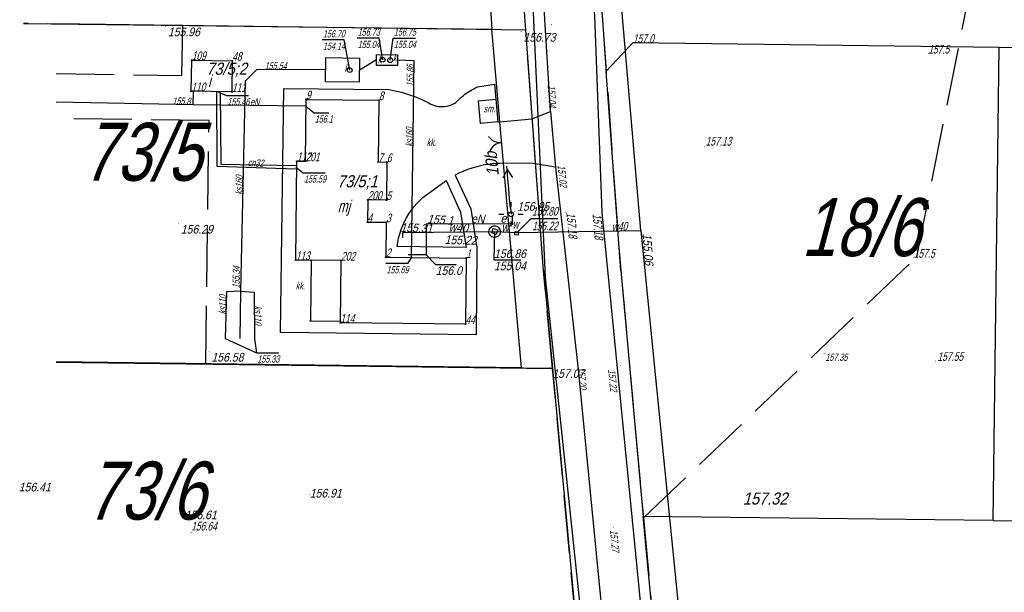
# Model space of a CAD drawing. Header units: metres. Extents: x 6582395 to 6583921, y 5752654 to 5753685.
# Tile 20 of 42: x 6582997 to 6583099, y 5753332 to 5753392. Entities that reach past the tile are written whole.
import ezdxf
from ezdxf.enums import TextEntityAlignment as Align

# ---------------------------------------------------------------- set-up
doc = ezdxf.new("R2010")
doc.units = ezdxf.units.M
doc.header["$LTSCALE"] = 2
for name, pattern in [('1.0_0.5', [38.1, 25.4, -12.7]), ('1.5_0.5', [50.8, 38.1, -12.7]), ('GESTRICHELT', [4, 3, -1]), ('mz2.0_0.5', [63.5, 50.8, -12.7])]:
    doc.linetypes.add(name, pattern=pattern)
for name, color, linetype in [('211-Nr działki', 7, 'Continuous'), ('217-Granica konturu klasyfikcyjnego', 7, 'Continuous'), ('218-Granica użytku', 7, 'Continuous'), ('219-Linia granicy', 7, 'Continuous'), ('238-Punkt adresowy', 7, 'Continuous'), ('312-Budynek (powierzchnia)', 7, 'Continuous'), ('312-Numer ewidencyjny budynku', 7, 'Continuous'), ('312-Numer ewidencyjny budynku-Atr124', 7, 'Continuous'), ('403-Punkt określonej wysokości', 7, 'Continuous'), ('403-Punkt określonej wysokości - rzędna', 7, 'Continuous'), ('403-Punkt określonej wysokości-Atr2', 7, 'Continuous'), ('420-Krawędź jezdni', 7, 'Continuous'), ('432-Jezdnia', 7, 'Continuous'), ('505-Właz kwadratowy-SW', 7, 'Continuous'), ('507-Zasuwa liniowa-SW', 7, 'Continuous'), ('507-Zasuwa liniowa-SW-Atr17', 7, 'Continuous'), ('507-Zasuwa liniowa-SW-Atr2', 7, 'Continuous'), ('507-Zasuwa liniowa-SW-Atr3', 7, 'Continuous'), ('510-Podpora jednosłupowa symb.-SEPOW', 7, 'Continuous'), ('515-Latarnia-SEPOW', 7, 'Continuous'), ('581-Atrybuty opisowe-SWPOD', 7, 'Continuous'), ('581-Oś przewodu-SWPOD', 7, 'Continuous'), ('581-Oś przewodu-SWPOD-Atr1', 7, 'Continuous'), ('585-Atrybuty opisowe-SEPOD', 7, 'Continuous'), ('585-Oś przewodu-SEPOD', 7, 'Continuous'), ('721-Komora podziemna symb.-SWPOD', 7, 'Continuous'), ('801-Punkt określonej wysokości', 7, 'Continuous'), ('801-Punkt określonej wysokości-Atr2', 7, 'Continuous'), ('Armatura niezidentyfikowana-SE', 7, 'Continuous'), ('brama (linia)', 7, 'Continuous'), ('brama (linia) - symbol', 7, 'Continuous'), ('jezdnia (powierzchnia)', 7, 'Continuous'), ('komora podziemna - przewód kanalizacyjny (powierzchnia)', 7, 'Continuous'), ('nawis - blok budynku (powierzchnia)', 7, 'Continuous'), ('ogrodzenie trwałe (linia)', 7, 'Continuous'), ('Opis i rzędna armatury niezident.-SE', 7, 'Continuous'), ('Opis i rzędna armatury niezident.-SW', 7, 'Continuous'), ('plac (powierzchnia)', 7, 'Continuous'), ('plac (powierzchnia)-Atr17', 7, 'Continuous'), ('przewód ciepłowniczy (linia)', 7, 'Continuous'), ('przewód ciepłowniczy (linia)-Atr1', 7, 'Continuous'), ('przewód elektroenergetyczny (linia)', 7, 'Continuous'), ('przewód elektroenergetyczny (linia)-Atr1', 7, 'Continuous'), ('przewód elektroenergetyczny niskiego napięcia (linia) - symbol', 7, 'Continuous'), ('przewód kanalizacyjny (linia)', 7, 'Continuous'), ('przewód kanalizacyjny (linia)-Atr1', 7, 'Continuous'), ('przewód telekomunikacyjny (linia)', 7, 'Continuous'), ('Punkt budynku', 7, 'Continuous'), ('Punkt budynku-Atr103', 7, 'Continuous'), ('punkt o określonej wysokości (sieć ciepłownicza)', 7, 'Continuous'), ('punkt o określonej wysokości (sieć ciepłownicza)-Atr2', 7, 'Continuous'), ('punkt o określonej wysokości (sieć ciepłownicza)-Atr3', 7, 'Continuous'), ('punkt o określonej wysokości (sieć elektroenergetyczna)', 7, 'Continuous'), ('punkt o określonej wysokości (sieć elektroenergetyczna)-Atr2', 7, 'Continuous'), ('punkt o określonej wysokości (sieć elektroenergetyczna)-Atr3', 7, 'Continuous'), ('punkt o określonej wysokości (sieć kanalizacyjna)', 7, 'Continuous'), ('punkt o określonej wysokości (sieć kanalizacyjna)-Atr2', 7, 'Continuous'), ('punkt o określonej wysokości (sieć kanalizacyjna)-Atr3', 7, 'Continuous'), ('punkt wysokościowy sztuczny', 7, 'Continuous'), ('punkt wysokościowy sztuczny-Atr2', 7, 'Continuous'), ('właz okrągły - siec kanalizacyjna (punkt)', 7, 'Continuous'), ('właz okrągły - siec kanalizacyjna (punkt)-Atr17', 7, 'Continuous'), ('śmietnik (powierzchnia)', 7, 'Continuous'), ('śmietnik (powierzchnia)-Atr17', 7, 'Continuous')]:
    doc.layers.add(name, color=color, linetype=linetype)
doc.styles.add('STIL4', font='txt')
doc.linetypes.add('902-500', pattern='A,95.25,0,[2,014 Plan fotowoltaika Florentynow Mariampol zal 1.shx,S=0.058796,R=0,X=0,Y=0],95.25', length=190.5)

# ---------------------------------------------------------------- blocks, each defined once
blk = doc.blocks.new('PUNKTBUD')
blk.add_circle((0, 0), 0.045)
blk = doc.blocks.new('801')
at = {"linetype": 'Continuous'}
blk.add_hatch(color=7, dxfattribs=at).paths.add_polyline_path([(0.045, 0, -1), (-0.045, 0, -1)], flags=16)
blk = doc.blocks.new('PW01')
at = {"linetype": 'Continuous'}
blk.add_hatch(color=256, dxfattribs=at).paths.add_polyline_path([(0.045, 0, -1), (-0.045, 0, -1)], flags=16)
blk = doc.blocks.new('US22')
at = {"linetype": 'Continuous'}
blk.add_circle((0, 0), 0.25, dxfattribs=at)
blk = doc.blocks.new('505')
at = {"linetype": 'Continuous'}
blk.add_lwpolyline([(-0.25, 0.25), (0.25, 0.25), (0.25, -0.25), (-0.25, -0.25)], close=True, dxfattribs=at)
blk = doc.blocks.new('510')
at = {"color": 7, "linetype": 'Continuous'}
blk.add_circle((0, 0), 0.25, dxfattribs=at)
blk = doc.blocks.new('515')
at = {"color": 7, "linetype": 'Continuous'}
for p, q in [((0, 0.75), (0, 1.25)), ((-1.25, 0), (-0.75, 0)), ((0.75, 0), (1.25, 0)), ((0, -1.25), (0, -0.75))]:
    blk.add_line(p, q, dxfattribs=at)
blk = doc.blocks.new('501')
at = {"linetype": 'Continuous'}
blk.add_hatch(color=7, dxfattribs=at).paths.add_polyline_path([(0.12, 0, -1), (-0.12, 0, -1)], flags=16)
blk = doc.blocks.new('507')
at = {"color": 7, "linetype": 'Continuous'}
blk.add_lwpolyline([(-0.175, 0.175), (0.175, 0.175), (0.175, -0.175), (-0.175, -0.175)], close=True, dxfattribs=at)
blk = doc.blocks.new('PW02')
at = {"linetype": 'Continuous'}
blk.add_hatch(color=256, dxfattribs=at).paths.add_polyline_path([(0.045, 0, -1), (-0.045, 0, -1)], flags=16)
blk = doc.blocks.new('PE04')
at = {"linetype": 'Continuous'}
for p, q in [((0.65, 0), (0, 0)), ((0.65, 0), (1.65, 0)), ((1.65, 0), (2.65, 0)), ((2.65, 0), (3.65, 0)), ((3.65, 0), (4.65, 0)), ((4.65, 0), (3.784, 0.5)), ((4.65, 0), (3.784, -0.5)), ((4.65, 0), (5, 0))]:
    blk.add_line(p, q, dxfattribs=at)
blk = doc.blocks.new('OK02')
at = {"linetype": 'Continuous'}
for centre, start, end in [((-1.5, 0), 0, 60), ((1.5, 0), 120, 180)]:
    blk.add_arc(centre, 1.5, start, end, dxfattribs=at)

msp = doc.modelspace()

# ---------------------------------------------------------------- linework, layer by layer
at = {"layer": '217-Granica konturu klasyfikcyjnego', "color": 3, "linetype": 'GESTRICHELT'}
for p, q in [((6583053.92, 5753440.03), (6583059.34, 5753365.73)), ((6583089.97, 5753367.13), (6583100.48, 5753419.81)), ((6583014.04, 5753391.07), (6582997.56, 5753391.29)), ((6583013.95, 5753385.9), (6583014.04, 5753391.07)), ((6583000.95, 5753386.12), (6583013.95, 5753385.9)), ((6583016.76, 5753381.24), (6583000.95, 5753381.44)), ((6583016.43, 5753356.05), (6583016.76, 5753381.24)), ((6583061.7, 5753340.12), (6583089.97, 5753367.13)), ((6583059.34, 5753365.73), (6583061.7, 5753340.12)), ((6583052.29, 5753355.57), (6583016.43, 5753356.05)), ((6583055.51, 5753320.53), (6583052.29, 5753355.57)), ((6583061.7, 5753340.12), (6583076.15, 5753183.34))]:
    msp.add_line(p, q, dxfattribs=at)
at = {"layer": '218-Granica użytku', "color": 3, "linetype": 'GESTRICHELT'}
for p, q in [((6583053.92, 5753440.03), (6583059.34, 5753365.73)), ((6583049.53, 5753390.6), (6583046.7, 5753429.26)), ((6583089.97, 5753367.13), (6583100.48, 5753419.81)), ((6583014.04, 5753391.07), (6582997.56, 5753391.29)), ((6583013.95, 5753385.9), (6583014.04, 5753391.07)), ((6583051.36, 5753365.7), (6583049.53, 5753390.6)), ((6583000.95, 5753386.12), (6583013.95, 5753385.9)), ((6583016.76, 5753381.24), (6583000.95, 5753381.44)), ((6583016.43, 5753356.05), (6583016.76, 5753381.24)), ((6583061.7, 5753340.12), (6583089.97, 5753367.13)), ((6583052.29, 5753355.57), (6583051.36, 5753365.7)), ((6583059.34, 5753365.73), (6583061.7, 5753340.12)), ((6583052.29, 5753355.57), (6583016.43, 5753356.05)), ((6583055.51, 5753320.53), (6583052.29, 5753355.57)), ((6583061.7, 5753340.12), (6583076.15, 5753183.34))]:
    msp.add_line(p, q, dxfattribs=at)
at = {"layer": '219-Linia granicy', "color": 7, "linetype": 'Continuous'}
for p, q in [((6583049.53, 5753390.6), (6583046.7, 5753429.26)), ((6583056.74, 5753401.34), (6583057.84, 5753386.35)), ((6583049.53, 5753390.6), (6583000.8, 5753391.25)), ((6583051.36, 5753365.7), (6583049.53, 5753390.6)), ((6583057.84, 5753386.35), (6583060.62, 5753389.3)), ((6583060.62, 5753389.3), (6583098.49, 5753388.84)), ((6583097.88, 5753339.85), (6583098.49, 5753388.84)), ((6583098.49, 5753388.84), (6583131.48, 5753388.45)), ((6583059.34, 5753365.73), (6583057.84, 5753386.35)), ((6583051.36, 5753365.7), (6583052.29, 5753355.57)), ((6583059.34, 5753365.73), (6583061.68, 5753340.28)), ((6583000.95, 5753356.25), (6583052.29, 5753355.57)), ((6583052.29, 5753355.57), (6583055.51, 5753320.53)), ((6583097.88, 5753339.85), (6583061.68, 5753340.28)), ((6583065.74, 5753296.23), (6583061.68, 5753340.28)), ((6583097.88, 5753339.85), (6583102.59, 5753339.8))]:
    msp.add_line(p, q, dxfattribs=at)
at = {"layer": '312-Budynek (powierzchnia)', "color": 7, "linetype": 'Continuous'}
for p, q in [((6583014.92, 5753384.27), (6583014.97, 5753387.49)), ((6583014.97, 5753387.49), (6583019.16, 5753387.42)), ((6583019.16, 5753387.42), (6583019.12, 5753384.2)), ((6583019.12, 5753384.2), (6583014.92, 5753384.27)), ((6583026.74, 5753377.03), (6583026.79, 5753383.43)), ((6583026.79, 5753383.43), (6583034.33, 5753383.35)), ((6583034.33, 5753383.35), (6583034.26, 5753376.95)), ((6583025.73, 5753366.79), (6583025.84, 5753377.04)), ((6583025.84, 5753377.04), (6583026.74, 5753377.03)), ((6583034.26, 5753376.95), (6583035.15, 5753376.94)), ((6583035.15, 5753376.94), (6583035.11, 5753373.01)), ((6583033.17, 5753373.03), (6583033.14, 5753370.73)), ((6583035.11, 5753373.01), (6583033.17, 5753373.03)), ((6583033.14, 5753370.73), (6583035.09, 5753370.71)), ((6583035.09, 5753370.71), (6583035.05, 5753367.1)), ((6583030.41, 5753366.74), (6583025.73, 5753366.79)), ((6583030.34, 5753360.32), (6583030.41, 5753366.74)), ((6583035.05, 5753367.1), (6583043.35, 5753367.01)), ((6583043.35, 5753367.01), (6583043.28, 5753360.18)), ((6583043.28, 5753360.18), (6583030.34, 5753360.32))]:
    msp.add_line(p, q, dxfattribs=at)
at = {"layer": '420-Krawędź jezdni', "color": 7, "linetype": '1.0_0.5'}
msp.add_lwpolyline([(6583052.61, 5753376.41), (6583054.95, 5753355.49), (6583058.32, 5753321.15), (6583060.99, 5753286.92), (6583063.36, 5753259.97), (6583065.36, 5753237.55), (6583067.36, 5753216.12), (6583069.46, 5753193.3), (6583074.13, 5753139.59), (6583078.81, 5753099.98), (6583082.8, 5753058.82), (6583085.22, 5753029.41), (6583090.51, 5752976.47), (6583094.43, 5752924.48), (6583102.94, 5752827.03), (6583103.6, 5752824.18), (6583106.56, 5752807.32), (6583108.67, 5752790.61)], dxfattribs=at)
at = {"layer": '507-Zasuwa liniowa-SW-Atr2', "color": 7}
msp.add_lwpolyline([(6583048.57, 5753369.57), (6583050.09, 5753371.09), (6583052.83, 5753371.09)], dxfattribs=at)
at = {"layer": '581-Oś przewodu-SWPOD', "color": 5, "linetype": 'Continuous'}
for p, q in [((6583061.43, 5753369.87), (6583055.9, 5753434.05)), ((6583036.81, 5753369.67), (6583046.3, 5753369.75)), ((6583036.82, 5753369.11), (6583036.81, 5753369.67)), ((6583046.3, 5753369.75), (6583048.58, 5753369.64)), ((6583048.58, 5753369.64), (6583061.43, 5753369.87)), ((6583061.43, 5753369.87), (6583066.67, 5753317.25))]:
    msp.add_line(p, q, dxfattribs=at)
at = {"layer": '585-Oś przewodu-SEPOD', "color": 1, "linetype": 'Continuous'}
for p, q in [((6583047.92, 5753370.54), (6583039.21, 5753370.53)), ((6583039.21, 5753370.53), (6583039.21, 5753367.34)), ((6583048.14, 5753370.55), (6583047.92, 5753370.54)), ((6583048.14, 5753370.55), (6583048.14, 5753371.45)), ((6583039.21, 5753367.34), (6583037.36, 5753367.35))]:
    msp.add_line(p, q, dxfattribs=at)
at = {"layer": '721-Komora podziemna symb.-SWPOD', "color": 5, "linetype": 'Continuous'}
msp.add_lwpolyline([(6583045.7, 5753369.72), (6583045.73, 5753369.93), (6583045.82, 5753370.12), (6583045.98, 5753370.25), (6583046.17, 5753370.33), (6583046.37, 5753370.34), (6583046.58, 5753370.28), (6583046.74, 5753370.15), (6583046.85, 5753369.98), (6583046.9, 5753369.77), (6583046.87, 5753369.56), (6583046.77, 5753369.37), (6583046.62, 5753369.24), (6583046.42, 5753369.16), (6583046.22, 5753369.15), (6583046.02, 5753369.21), (6583045.86, 5753369.34), (6583045.75, 5753369.51)], close=True, dxfattribs=at)
at = {"layer": 'brama (linia)', "color": 7, "linetype": 'Continuous'}
msp.add_line((6583047.22, 5753376.82), (6583046.84, 5753381.11), dxfattribs=at)
at = {"layer": 'jezdnia (powierzchnia)', "color": 7, "linetype": '1.5_0.5'}
msp.add_line((6583052.08, 5753382.22), (6583049.63, 5753421.56), dxfattribs=at)
msp.add_lwpolyline([(6583032.49, 5753654.73), (6583037.27, 5753599.96), (6583044.65, 5753525.99), (6583046.76, 5753506.39), (6583049.16, 5753478.12), (6583051.99, 5753434.68), (6583056.63, 5753392.07), (6583057.38, 5753371.72), (6583062.35, 5753321.29), (6583065.34, 5753287.34), (6583067.32, 5753261.34), (6583067.97, 5753252.5), (6583069.29, 5753239.28), (6583071.18, 5753216.58), (6583073.42, 5753193.74), (6583075.2, 5753171.76)], dxfattribs=at)
at = {"layer": 'komora podziemna - przewód kanalizacyjny (powierzchnia)', "color": 34, "linetype": 'Continuous'}
for points in [[(6583034.09, 5753388.07), (6583036.24, 5753388.04), (6583036.24, 5753386.92), (6583034.08, 5753386.95)], [(6583028.83, 5753387.75), (6583032.33, 5753387.7), (6583032.29, 5753385.2), (6583028.79, 5753385.25)]]:
    msp.add_lwpolyline(points, close=True, dxfattribs=at)
at = {"layer": 'nawis - blok budynku (powierzchnia)', "color": 7, "linetype": 'mz2.0_0.5'}
msp.add_lwpolyline([(6583027.33, 5753366.77), (6583027.25, 5753360.51), (6583030.34, 5753360.47)], dxfattribs=at)
at = {"layer": 'ogrodzenie trwałe (linia)', "color": 7, "linetype": '902-500'}
for p, q in [((6582997.56, 5753391.29), (6583046.01, 5753390.68)), ((6583046.84, 5753381.11), (6583046.01, 5753390.68)), ((6583049.07, 5753355.66), (6583047.22, 5753376.82)), ((6583049.07, 5753355.65), (6583000.95, 5753356.26))]:
    msp.add_line(p, q, dxfattribs=at)
msp.add_lwpolyline([(6583044.6, 5753412.84), (6583044.63, 5753412.59), (6583046.01, 5753390.68)], dxfattribs=at)
at = {"layer": 'Opis i rzędna armatury niezident.-SE', "linetype": 'Continuous'}
msp.add_lwpolyline([(6583039.21, 5753367.34), (6583040.2, 5753366.34), (6583042.32, 5753366.34)], dxfattribs=at)
at = {"layer": 'Opis i rzędna armatury niezident.-SW', "linetype": 'Continuous'}
msp.add_lwpolyline([(6583046.3, 5753369.75), (6583046.23, 5753366.83), (6583049, 5753366.83)], dxfattribs=at)
at = {"layer": 'plac (powierzchnia)', "color": 7, "linetype": '1.5_0.5'}
for points in [[(6583035.37, 5753384.44), (6583035.69, 5753384.38), (6583036.02, 5753384.32), (6583036.34, 5753384.24), (6583036.66, 5753384.16), (6583036.98, 5753384.08), (6583037.29, 5753383.98), (6583037.6, 5753383.88), (6583037.91, 5753383.77), (6583038.22, 5753383.65), (6583038.53, 5753383.52), (6583038.83, 5753383.39), (6583039.12, 5753383.25), (6583039.42, 5753383.1), (6583039.71, 5753382.95), (6583039.9, 5753382.86), (6583040.09, 5753382.79), (6583040.3, 5753382.74), (6583040.5, 5753382.7), (6583040.71, 5753382.68), (6583040.91, 5753382.68), (6583041.12, 5753382.69), (6583041.33, 5753382.72), (6583041.53, 5753382.77), (6583041.73, 5753382.83), (6583041.92, 5753382.91), (6583042.1, 5753383), (6583042.28, 5753383.11), (6583042.43, 5753383.26), (6583042.58, 5753383.41), (6583042.74, 5753383.56), (6583042.9, 5753383.7), (6583043.07, 5753383.83), (6583043.23, 5753383.96), (6583043.41, 5753384.09), (6583043.59, 5753384.21), (6583043.77, 5753384.32), (6583043.95, 5753384.43), (6583044.14, 5753384.53), (6583044.33, 5753384.63), (6583044.52, 5753384.72), (6583046.27, 5753385), (6583046.42, 5753383.44), (6583046.62, 5753381.09)], [(6583044.4, 5753359.05), (6583024.16, 5753359.32), (6583024.5, 5753384.55), (6583035.37, 5753384.44)], [(6583046.62, 5753381.09), (6583046.84, 5753381.11), (6583050.14, 5753381.43), (6583052.09, 5753382.19), (6583052.61, 5753376.41), (6583050.29, 5753376.81), (6583047.22, 5753376.82), (6583046.82, 5753376.81), (6583046.42, 5753376.79), (6583046.03, 5753376.75), (6583045.63, 5753376.7), (6583045.24, 5753376.64), (6583044.85, 5753376.56), (6583044.46, 5753376.46), (6583044.07, 5753376.35), (6583043.7, 5753376.23), (6583043.32, 5753376.09), (6583042.95, 5753375.94), (6583042.59, 5753375.78), (6583042.23, 5753375.6), (6583043.84, 5753372.09), (6583044.46, 5753368.1), (6583044.4, 5753359.05)]]:
    msp.add_lwpolyline(points, dxfattribs=at)
msp.add_lwpolyline([(6583042.78, 5753371.77), (6583043.36, 5753368.11), (6583036.21, 5753368.19), (6583036.28, 5753368.64), (6583036.37, 5753369.08), (6583036.49, 5753369.52), (6583036.63, 5753369.95), (6583036.79, 5753370.37), (6583036.98, 5753370.78), (6583037.19, 5753371.18), (6583037.42, 5753371.57), (6583037.67, 5753371.94), (6583037.95, 5753372.3), (6583038.24, 5753372.64), (6583038.55, 5753372.97), (6583038.88, 5753373.28), (6583041.27, 5753375.05)], close=True, dxfattribs=at)
at = {"layer": 'przewód ciepłowniczy (linia)', "color": 212, "linetype": 'Continuous'}
for points in [[(6583025.71, 5753376.21), (6583017.6, 5753376.5), (6583017.57, 5753384.17)], [(6583017.92, 5753384.15), (6583017.97, 5753376.73), (6583025.76, 5753376.58)]]:
    msp.add_lwpolyline(points, dxfattribs=at)
at = {"layer": 'przewód elektroenergetyczny (linia)', "color": 1, "linetype": 'Continuous'}
msp.add_line((6583015.12, 5753382.85), (6583000.95, 5753383.15), dxfattribs=at)
msp.add_lwpolyline([(6583026.76, 5753382.74), (6583015.12, 5753382.85), (6583015.14, 5753384.2)], dxfattribs=at)
at = {"layer": 'przewód kanalizacyjny (linia)', "color": 34, "linetype": 'Continuous'}
for p, q in [((6583034.09, 5753387.51), (6583032.32, 5753386.44)), ((6583020, 5753363.58), (6583019.93, 5753358.69))]:
    msp.add_line(p, q, dxfattribs=at)
for points in [[(6583037.71, 5753367.1), (6583037.96, 5753387.43), (6583036.25, 5753387.47)], [(6583028.82, 5753386.5), (6583021.69, 5753386.53), (6583020.49, 5753385.33), (6583020, 5753363.58)], [(6583020, 5753363.58), (6583018.57, 5753363.51), (6583018.41, 5753358.7)], [(6583020, 5753363.58), (6583021.43, 5753363.47), (6583021.45, 5753358.65)]]:
    msp.add_lwpolyline(points, dxfattribs=at)
at = {"layer": 'przewód telekomunikacyjny (linia)', "color": 30, "linetype": 'Continuous'}
msp.add_lwpolyline([(6583085.54, 5753014.19), (6583083.15, 5753044.14), (6583082.44, 5753062.15), (6583073.77, 5753139.61), (6583069.85, 5753182.43), (6583062.16, 5753276.97), (6583059.57, 5753300.57), (6583056.64, 5753317.05), (6583051.57, 5753365), (6583048.1, 5753441.14), (6583045.26, 5753477.44), (6583043.09, 5753490.95), (6583038.47, 5753530.67), (6583034.68, 5753562.68), (6583032.56, 5753600.02), (6583027.78, 5753654.79), (6583026.99, 5753662.13)], dxfattribs=at)
at = {"layer": 'punkt o określonej wysokości (sieć ciepłownicza)-Atr2', "color": 7}
for points in [[(6583017.75, 5753384.16), (6583018.57, 5753383.84), (6583020.85, 5753383.84)], [(6583025.74, 5753376.4), (6583026.51, 5753375.84), (6583028.77, 5753375.84)]]:
    msp.add_lwpolyline(points, dxfattribs=at)
at = {"layer": 'punkt o określonej wysokości (sieć elektroenergetyczna)-Atr2', "color": 7}
msp.add_lwpolyline([(6583026.76, 5753382.74), (6583027.62, 5753382.05), (6583029.16, 5753382.05)], dxfattribs=at)
at = {"layer": 'punkt o określonej wysokości (sieć kanalizacyjna)-Atr2', "color": 7}
for points in [[(6583031.31, 5753386.46), (6583030.72, 5753389.58), (6583028.47, 5753389.58)], [(6583034.72, 5753387.53), (6583034.37, 5753389.76), (6583032.07, 5753389.76)], [(6583035.49, 5753387.49), (6583035.8, 5753389.76), (6583038.1, 5753389.76)], [(6583037.71, 5753367.1), (6583037.28, 5753366.45), (6583035.05, 5753366.45)], [(6583018.41, 5753358.7), (6583021.68, 5753357.21), (6583023.96, 5753357.21)], [(6583021.45, 5753358.65), (6583021.68, 5753357.21), (6583023.96, 5753357.21)]]:
    msp.add_lwpolyline(points, dxfattribs=at)
at = {"layer": 'śmietnik (powierzchnia)', "color": 7, "linetype": 'Continuous'}
msp.add_lwpolyline([(6583044.64, 5753383.29), (6583046.42, 5753383.44), (6583046.62, 5753381.09), (6583044.85, 5753380.94)], close=True, dxfattribs=at)

# ---------------------------------------------------------------- block references
at = {"layer": '403-Punkt określonej wysokości', "xscale": 0.9999999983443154, "yscale": 0.9999999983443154}
for p in [(6583068.04, 5753378.54), (6583053.59, 5753371.75), (6583057.38, 5753371.72), (6583091.89, 5753356.34), (6582997.36, 5753343.26), (6583027.14, 5753342.53), (6583072.34, 5753342.43), (6583014.94, 5753338.59)]:
    msp.add_blockref('801', p, dxfattribs=at)
at = {"layer": '505-Właz kwadratowy-SW', "xscale": 0.9999999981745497, "yscale": 0.9999999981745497, "rotation": 342.5069999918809}
msp.add_blockref('505', (6583046.31, 5753369.77), dxfattribs=at)
at = {"layer": '507-Zasuwa liniowa-SW', "xscale": 0.9999999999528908, "yscale": 0.9999999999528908, "rotation": 354.2139999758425}
msp.add_blockref('507', (6583048.57, 5753369.57), dxfattribs=at)
at = {"layer": '510-Podpora jednosłupowa symb.-SEPOW'}
msp.add_blockref('510', (6583048, 5753371.54), dxfattribs=at)
at = {"layer": '515-Latarnia-SEPOW'}
msp.add_blockref('515', (6583048, 5753371.54), dxfattribs=at)
at = {"layer": '801-Punkt określonej wysokości', "xscale": 0.9999999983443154, "yscale": 0.9999999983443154}
for p in [(6583012.25, 5753391.01), (6583012.25, 5753391.01), (6583049.03, 5753390.45), (6583049.03, 5753390.45), (6583060.6, 5753389.27), (6583091.16, 5753388.17), (6583048.38, 5753371.82), (6583053.73, 5753371.66), (6583057.41, 5753371.65), (6583013.58, 5753370.59), (6583013.58, 5753370.59), (6583089.66, 5753367.04), (6583016.75, 5753357.35), (6583016.75, 5753357.35), (6583052.03, 5753355.65), (6583052.03, 5753355.65), (6582997.36, 5753343.26), (6582997.36, 5753343.26), (6583027.14, 5753342.53), (6583027.14, 5753342.53), (6583072.34, 5753342.43), (6583072.34, 5753342.43), (6583013.93, 5753340.59), (6583013.93, 5753340.59)]:
    msp.add_blockref('801', p, dxfattribs=at)
at = {"layer": 'Armatura niezidentyfikowana-SE'}
msp.add_blockref('501', (6583048.14, 5753370.55), dxfattribs=at)
at = {"layer": 'brama (linia) - symbol', "xscale": 1.000000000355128, "yscale": 1.000000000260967, "rotation": 95.06200001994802}
msp.add_blockref('OK02', (6583047.03, 5753378.96), dxfattribs=at)
at = {"layer": 'przewód elektroenergetyczny niskiego napięcia (linia) - symbol', "xscale": 0.9999999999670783, "yscale": 0.999999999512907, "rotation": 95.12100000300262}
msp.add_blockref('PE04', (6583048, 5753371.54), dxfattribs=at)
at = {"layer": 'Punkt budynku', "xscale": 0.9999999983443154, "yscale": 0.9999999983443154}
for p in [(6583014.97, 5753387.49), (6583019.16, 5753387.42), (6583014.92, 5753384.27), (6583019.12, 5753384.2), (6583026.79, 5753383.43), (6583034.33, 5753383.35), (6583025.84, 5753377.04), (6583026.74, 5753377.03), (6583034.26, 5753376.95), (6583035.15, 5753376.94), (6583033.17, 5753373.03), (6583035.11, 5753373.01), (6583033.14, 5753370.73), (6583035.09, 5753370.71), (6583025.73, 5753366.79), (6583027.33, 5753366.77), (6583030.41, 5753366.74), (6583035.05, 5753367.1), (6583043.35, 5753367.01), (6583027.25, 5753360.51), (6583030.34, 5753360.47), (6583030.34, 5753360.32), (6583043.28, 5753360.18)]:
    msp.add_blockref('PUNKTBUD', p, dxfattribs=at)
at = {"layer": 'punkt o określonej wysokości (sieć ciepłownicza)', "xscale": 0.9999999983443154, "yscale": 0.9999999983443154}
for p in [(6583017.75, 5753384.16), (6583025.74, 5753376.4)]:
    msp.add_blockref('PW01', p, dxfattribs=at)
at = {"layer": 'punkt o określonej wysokości (sieć elektroenergetyczna)', "xscale": 0.9999999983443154, "yscale": 0.9999999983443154}
for p in [(6583015.12, 5753382.85), (6583026.76, 5753382.74)]:
    msp.add_blockref('PW01', p, dxfattribs=at)
at = {"layer": 'punkt o określonej wysokości (sieć kanalizacyjna)', "xscale": 0.9999999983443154, "yscale": 0.9999999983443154}
for p in [(6583034.72, 5753387.53), (6583035.49, 5753387.49), (6583037.96, 5753387.43), (6583021.69, 5753386.53), (6583031.31, 5753386.46), (6583037.71, 5753367.1), (6583020, 5753363.58), (6583018.41, 5753358.7), (6583021.45, 5753358.65)]:
    msp.add_blockref('PW01', p, dxfattribs=at)
at = {"layer": 'punkt wysokościowy sztuczny', "xscale": 0.9999999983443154, "yscale": 0.9999999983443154}
for p in [(6583052.19, 5753391.18), (6583052.08, 5753382.22), (6583052.63, 5753376.35), (6583080.39, 5753357.12), (6583054.95, 5753355.49), (6583059.3, 5753355.92), (6583058.61, 5753339.11)]:
    msp.add_blockref('PW02', p, dxfattribs=at)
at = {"layer": 'właz okrągły - siec kanalizacyjna (punkt)'}
for p in [(6583034.72, 5753387.53), (6583035.49, 5753387.49), (6583031.31, 5753386.46)]:
    msp.add_blockref('US22', p, dxfattribs=at)

# ---------------------------------------------------------------- texts
at = {"layer": '211-Nr działki', "color": 7, "style": 'STIL4', "oblique": 15, "width": 0.7875}
for s, p in [('73/5', (6583003.65, 5753375.01)), ('18/6', (6583078.02, 5753367.21)), ('73/6', (6583004.05, 5753339.95))]:
    msp.add_text(s, height=6, dxfattribs=at).set_placement(p)
at = {"layer": '238-Punkt adresowy', "color": 7, "style": 'STIL4', "oblique": 15, "width": 0.9}
msp.add_text('10b', height=1.25, rotation=95.627, dxfattribs=at).set_placement((6583046.75, 5753375.55))
at = {"layer": '312-Numer ewidencyjny budynku', "color": 7, "style": 'STIL4', "oblique": 15, "width": 0.9}
for s, p in [('73/5;2', (6583016.48, 5753385.98)), ('73/5;1', (6583030.01, 5753374.33))]:
    msp.add_text(s, height=1.25, dxfattribs=at).set_placement(p)
at = {"layer": '312-Numer ewidencyjny budynku-Atr124', "color": 7, "style": 'STIL4', "oblique": 15, "width": 0.72}
for s, p in [('i', (6583016.79, 5753384.71)), ('mj', (6583030.7, 5753371.75))]:
    msp.add_text(s, height=1.25, dxfattribs=at).set_placement(p, align=Align.CENTER)
at = {"layer": '403-Punkt określonej wysokości - rzędna', "color": 7, "style": 'STIL4', "oblique": 15, "width": 0.9}
for s, p in [('155.96', (6583012.5, 5753389.96)), ('155.96', (6583012.5, 5753389.96)), ('156.73', (6583049.28, 5753389.4)), ('156.73', (6583049.28, 5753389.4)), ('156.95', (6583048.62, 5753371.9)), ('156.29', (6583013.83, 5753369.54)), ('156.29', (6583013.83, 5753369.54)), ('156.58', (6583017, 5753356.3)), ('156.58', (6583017, 5753356.3)), ('157.07', (6583052.27, 5753354.61)), ('157.07', (6583052.27, 5753354.61)), ('156.61', (6583014.24, 5753339.98))]:
    msp.add_text(s, height=0.9, dxfattribs=at).set_placement(p)
for s, p in [('156.41', (6582997.07, 5753342.86)), ('156.91', (6583027.17, 5753342.23))]:
    msp.add_text(s, height=0.9, rotation=-0.001, dxfattribs=at).set_placement(p)
at = {"layer": '403-Punkt określonej wysokości-Atr2', "color": 7, "style": 'STIL4', "oblique": 15, "width": 0.72}
for s, p in [('157.13', (6583068.13, 5753378.65)), ('157.55', (6583092.11, 5753356.37)), ('156.64', (6583014.91, 5753338.82))]:
    msp.add_text(s, height=0.9, dxfattribs=at).set_placement(p)
for rotation, p in [(-84.6, (6583053.72, 5753371.69)), (-85.142, (6583056.43, 5753371.56))]:
    msp.add_text('157.18', height=0.9, rotation=rotation, dxfattribs=at).set_placement(p)
at = {"layer": '432-Jezdnia', "color": 7, "style": 'STIL4', "oblique": 15, "width": 0.9}
msp.add_text('157.32', height=1.25, rotation=-0.001, dxfattribs=at).set_placement((6583071.98, 5753341.5))
at = {"layer": '507-Zasuwa liniowa-SW-Atr17', "color": 7, "style": 'STIL4', "oblique": 15, "width": 0.72}
msp.add_text('w', height=0.9, dxfattribs=at).set_placement((6583048.14, 5753370.05))
at = {"layer": '507-Zasuwa liniowa-SW-Atr2', "color": 7, "style": 'STIL4', "oblique": 15, "width": 0.72}
msp.add_text('156.80', height=0.9, dxfattribs=at).set_placement((6583050.17, 5753371.4))
at = {"layer": '507-Zasuwa liniowa-SW-Atr3', "color": 5, "style": 'STIL4', "oblique": 15, "width": 0.72}
msp.add_text('155.22', height=0.9, dxfattribs=at).set_placement((6583050.17, 5753369.87))
at = {"layer": '581-Atrybuty opisowe-SWPOD', "color": 5, "style": 'STIL4', "oblique": 15, "width": 0.9}
msp.add_text('w40', height=0.9, rotation=-3.141, dxfattribs=at).set_placement((6583042.53, 5753369.72), align=Align.CENTER)
at = {"layer": '581-Oś przewodu-SWPOD-Atr1', "color": 5, "style": 'STIL4', "oblique": 15, "width": 0.72}
msp.add_text('w40', height=0.9, rotation=1.026, dxfattribs=at).set_placement((6583058.43, 5753369.82))
at = {"layer": '585-Atrybuty opisowe-SEPOD', "color": 1, "style": 'STIL4', "oblique": 15, "width": 0.9}
msp.add_text('eN', height=0.9, rotation=-1.791, dxfattribs=at).set_placement((6583044.53, 5753370.61), align=Align.CENTER)
msp.add_text('e', height=0.9, dxfattribs=at).set_placement((6583047.51, 5753370.67), align=Align.RIGHT)
at = {"layer": '801-Punkt określonej wysokości-Atr2', "color": 32, "style": 'STIL4', "oblique": 15, "width": 0.72}
for s, p in [('157.0', (6583060.6, 5753389.27)), ('157.5', (6583091.16, 5753388.17)), ('157.5', (6583089.66, 5753367.04))]:
    msp.add_text(s, height=0.9, dxfattribs=at).set_placement(p)
at = {"layer": 'Opis i rzędna armatury niezident.-SE', "color": 1, "style": 'STIL4', "oblique": 15, "width": 0.9}
msp.add_text('155.1', height=0.9, rotation=-3.973, dxfattribs=at).set_placement((6583039.3, 5753370.62))
msp.add_text('156.0', height=0.9, dxfattribs=at).set_placement((6583040.2, 5753365.26))
at = {"layer": 'Opis i rzędna armatury niezident.-SW', "color": 5, "style": 'STIL4', "oblique": 15, "width": 0.9}
for s, rotation, p in [('155.31', -1.715, (6583036.54, 5753369.73)), ('155.06', -85.89, (6583061.6, 5753369.55))]:
    msp.add_text(s, height=0.9, rotation=rotation, dxfattribs=at).set_placement(p)
for s, p in [('w', (6583046.99, 5753369.74)), ('156.86', (6583046.23, 5753367.01)), ('155.04', (6583046.23, 5753365.75))]:
    msp.add_text(s, height=0.9, dxfattribs=at).set_placement(p)
msp.add_text('155.22', height=0.9, rotation=-1.246, dxfattribs=at).set_placement((6583044.43, 5753368.39), align=Align.RIGHT)
at = {"layer": 'plac (powierzchnia)-Atr17', "color": 7, "style": 'STIL4', "oblique": 15, "width": 0.72}
for p in [(6583039.27, 5753378.61), (6583025.72, 5753363.76)]:
    msp.add_text('kk.', height=0.75, dxfattribs=at).set_placement(p)
at = {"layer": 'przewód ciepłowniczy (linia)-Atr1', "color": 212, "style": 'STIL4', "oblique": 15, "width": 0.72}
msp.add_text('cn32', height=0.75, rotation=-3.036, dxfattribs=at).set_placement((6583020.74, 5753376.53))
at = {"layer": 'przewód elektroenergetyczny (linia)-Atr1', "color": 1, "style": 'STIL4', "oblique": 15, "width": 0.72}
msp.add_text('eN', height=0.75, rotation=-0.542, dxfattribs=at).set_placement((6583021, 5753382.79))
at = {"layer": 'przewód kanalizacyjny (linia)-Atr1', "color": 34, "style": 'STIL4', "oblique": 15, "width": 0.72}
for s, rotation, p in [('ks160', 89.295, (6583037.85, 5753378.52)), ('ks160', 88.709, (6583020.22, 5753373.55)), ('ks110', 88.095, (6583018.49, 5753361.18)), ('ks110', -89.763, (6583021.44, 5753362.09))]:
    msp.add_text(s, height=0.75, rotation=rotation, dxfattribs=at).set_placement(p)
at = {"layer": 'Punkt budynku-Atr103', "color": 5, "style": 'STIL4', "oblique": 15, "width": 0.72}
for s, p in [('109', (6583014.97, 5753387.49)), ('48', (6583019.16, 5753387.42)), ('110', (6583014.92, 5753384.27)), ('111', (6583019.12, 5753384.2)), ('9', (6583026.79, 5753383.43)), ('8', (6583034.33, 5753383.35)), ('112', (6583025.84, 5753377.04)), ('201', (6583026.74, 5753377.03)), ('7', (6583034.26, 5753376.95)), ('6', (6583035.15, 5753376.94)), ('200', (6583033.17, 5753373.03)), ('5', (6583035.11, 5753373.01)), ('4', (6583033.14, 5753370.73)), ('3', (6583035.09, 5753370.71)), ('113', (6583025.73, 5753366.79)), ('202', (6583030.41, 5753366.74)), ('2', (6583035.05, 5753367.1)), ('1', (6583043.35, 5753367.01)), ('114', (6583030.34, 5753360.32)), ('44', (6583043.28, 5753360.18))]:
    msp.add_text(s, height=0.9, dxfattribs=at).set_placement(p)
at = {"layer": 'punkt o określonej wysokości (sieć ciepłownicza)-Atr3', "color": 6, "style": 'STIL4', "oblique": 15, "width": 0.72}
for s, p in [('155.46', (6583018.64, 5753382.82)), ('155.59', (6583026.58, 5753374.82))]:
    msp.add_text(s, height=0.75, dxfattribs=at).set_placement(p)
at = {"layer": 'punkt o określonej wysokości (sieć elektroenergetyczna)-Atr3', "color": 1, "style": 'STIL4', "oblique": 15, "width": 0.72}
msp.add_text('155.8', height=0.75, rotation=-1.197, dxfattribs=at).set_placement((6583012.96, 5753382.9))
msp.add_text('156.1', height=0.75, dxfattribs=at).set_placement((6583027.69, 5753381.03))
at = {"layer": 'punkt o określonej wysokości (sieć kanalizacyjna)-Atr2', "color": 7, "style": 'STIL4', "oblique": 15, "width": 0.72}
for s, p in [('156.70', (6583028.53, 5753389.84)), ('156.73', (6583032.13, 5753390.02)), ('156.75', (6583035.87, 5753390.02))]:
    msp.add_text(s, height=0.75, dxfattribs=at).set_placement(p)
at = {"layer": 'punkt o określonej wysokości (sieć kanalizacyjna)-Atr3', "color": 32, "style": 'STIL4', "oblique": 15, "width": 0.72}
for s, p in [('154.14', (6583028.53, 5753388.56)), ('155.04', (6583032.13, 5753388.74)), ('155.04', (6583035.87, 5753388.74)), ('155.69', (6583035.11, 5753365.43)), ('155.33', (6583021.75, 5753356.19)), ('155.33', (6583021.75, 5753356.19))]:
    msp.add_text(s, height=0.75, dxfattribs=at).set_placement(p)
for s, rotation, p in [('155.54', -0.242, (6583022.5, 5753386.53)), ('155.86', 89.295, (6583037.93, 5753384.74)), ('155.34', 88.709, (6583019.92, 5753363.86))]:
    msp.add_text(s, height=0.75, rotation=rotation, dxfattribs=at).set_placement(p)
at = {"layer": 'punkt wysokościowy sztuczny-Atr2', "color": 7, "style": 'STIL4', "oblique": 15, "width": 0.72}
for s, rotation, p in [('157.04', -86.437, (6583051.79, 5753384.87)), ('157.02', -83.618, (6583052.81, 5753376.59)), ('157.20', -84.395, (6583054.86, 5753355.7)), ('157.22', -84.372, (6583058.03, 5753355.45)), ('157.27', -84.372, (6583058.23, 5753338.84))]:
    msp.add_text(s, height=0.75, rotation=rotation, dxfattribs=at).set_placement(p)
msp.add_text('157.35', height=0.75, dxfattribs=at).set_placement((6583080.51, 5753356.37))
at = {"layer": 'właz okrągły - siec kanalizacyjna (punkt)-Atr17', "color": 7, "style": 'STIL4', "oblique": 15, "width": 0.72}
for p in [(6583034.22, 5753387.17), (6583035.79, 5753387.37), (6583030.77, 5753386.3)]:
    msp.add_text('k', height=0.75, dxfattribs=at).set_placement(p)
at = {"layer": 'śmietnik (powierzchnia)-Atr17', "color": 7, "style": 'STIL4', "oblique": 15, "width": 0.72}
msp.add_text('sm.', height=0.75, dxfattribs=at).set_placement((6583045.15, 5753382.08))

doc.saveas('drawing.dxf')
